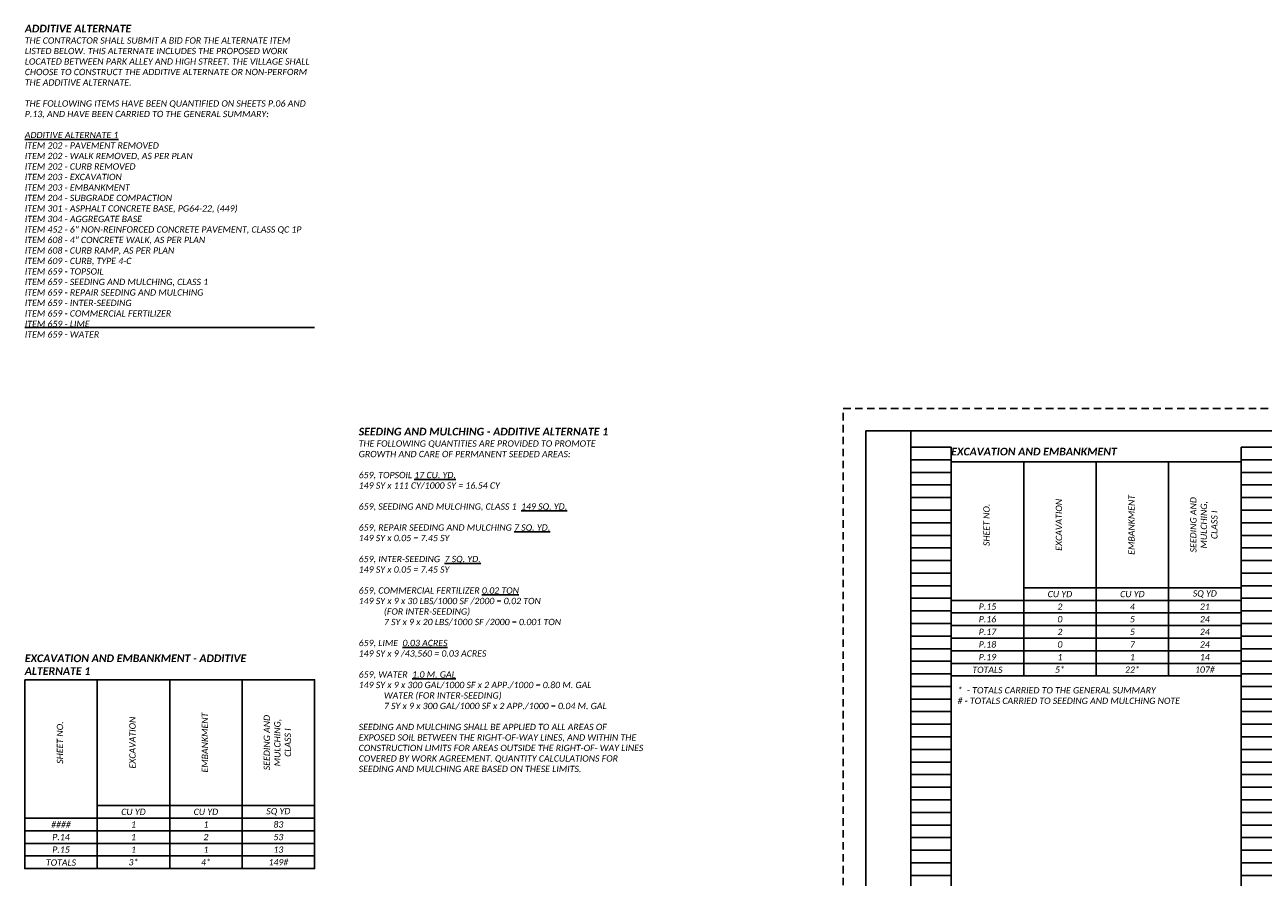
# Paper-space layout 'Layout1 (2)' of a CAD drawing. Header units: feet. Extents: x -18.2 to 43.1, y -7.4 to 30.5.
# Tile 2 of 4: x -18.2 to 9.3, y 11.6 to 30.5. Entities that reach past the tile are written whole.
import ezdxf

# ---------------------------------------------------------------- set-up
doc = ezdxf.new("R2010")
doc.units = ezdxf.units.FT
doc.header["$MEASUREMENT"] = 0
doc.linetypes.add('OhDOT_USTN3', pattern=[0.22, 0.165, -0.055])
for name, color, linetype in [('SH_Border', 7, 'Continuous'), ('SH_Cut_Line', 7, 'OhDOT_USTN3'), ('SH_Text', 7, 'Continuous'), ('SH_TextH', 4, 'Continuous'), ('SH_TextM', 7, 'Continuous')]:
    doc.layers.add(name, color=color, linetype=linetype)
doc.styles.add('Slanted Normal (0.125) Font 31', font='calibrii.ttf', dxfattribs={"height": 0.125})
doc.styles.add('Slanted Normal (0.14) Font 31', font='calibrii.ttf', dxfattribs={"height": 0.14})
doc.styles.add('Slanted Sub-Title (0.17) Font 31', font='calibrii.ttf', dxfattribs={"height": 0.17})
doc.styles.add('Slanted-Sub Title', font='calibrii.ttf', dxfattribs={"height": 0.17})

# ---------------------------------------------------------------- blocks, each defined once
blk = doc.blocks.new('4COL')
at = {"layer": 'Defpoints', "color": 3, "linetype": 'Continuous'}
for p, q in [((2, 0.98), (2, 21.14)), ((2, 21.14), (2.9, 21.14)), ((2.9, 0.98), (2.9, 21.14)), ((9.34, 0.98), (9.34, 21.14)), ((9.34, 21.14), (10.32, 21.14)), ((2, 20.86), (2.9, 20.86)), ((9.34, 20.86), (10.32, 20.86)), ((2, 20.58), (2.9, 20.58)), ((9.34, 20.58), (10.32, 20.58)), ((2, 20.3), (2.9, 20.3)), ((9.34, 20.3), (10.32, 20.3)), ((2, 20.02), (2.9, 20.02)), ((9.34, 20.02), (10.32, 20.02)), ((2, 19.74), (2.9, 19.74)), ((9.34, 19.74), (10.32, 19.74)), ((2, 19.46), (2.9, 19.46)), ((9.34, 19.46), (10.32, 19.46)), ((2, 19.18), (2.9, 19.18)), ((9.34, 19.18), (10.32, 19.18)), ((2, 18.9), (2.9, 18.9)), ((9.34, 18.9), (10.32, 18.9)), ((2, 18.62), (2.9, 18.62)), ((9.34, 18.62), (10.32, 18.62)), ((2, 18.34), (2.9, 18.34)), ((9.34, 18.34), (10.32, 18.34)), ((2, 18.06), (2.9, 18.06)), ((9.34, 18.06), (10.32, 18.06)), ((2, 17.78), (2.9, 17.78)), ((9.34, 17.78), (10.32, 17.78)), ((2, 17.5), (2.9, 17.5)), ((9.34, 17.5), (10.32, 17.5)), ((2, 17.22), (2.9, 17.22)), ((9.34, 17.22), (10.32, 17.22)), ((2, 16.94), (2.9, 16.94)), ((9.34, 16.94), (10.32, 16.94)), ((2, 16.66), (2.9, 16.66)), ((9.34, 16.66), (10.32, 16.66)), ((2, 16.38), (2.9, 16.38)), ((9.34, 16.38), (10.32, 16.38)), ((2, 16.1), (2.9, 16.1)), ((9.34, 16.1), (10.32, 16.1)), ((2, 15.82), (2.9, 15.82)), ((9.34, 15.82), (10.32, 15.82)), ((2, 15.54), (2.9, 15.54)), ((9.34, 15.54), (10.32, 15.54)), ((2, 15.26), (2.9, 15.26)), ((9.34, 15.26), (10.32, 15.26)), ((2, 14.98), (2.9, 14.98)), ((9.34, 14.98), (10.32, 14.98)), ((2, 14.7), (2.9, 14.7)), ((9.34, 14.7), (10.32, 14.7)), ((2, 14.42), (2.9, 14.42)), ((9.34, 14.42), (10.32, 14.42)), ((2, 14.14), (2.9, 14.14)), ((9.34, 14.14), (10.32, 14.14)), ((2, 13.86), (2.9, 13.86)), ((9.34, 13.86), (10.32, 13.86)), ((2, 13.58), (2.9, 13.58)), ((9.34, 13.58), (10.32, 13.58)), ((2, 13.3), (2.9, 13.3)), ((9.34, 13.3), (10.32, 13.3)), ((2, 13.02), (2.9, 13.02)), ((9.34, 13.02), (10.32, 13.02)), ((2, 12.74), (2.9, 12.74)), ((9.34, 12.74), (10.32, 12.74)), ((2, 12.46), (2.9, 12.46)), ((9.34, 12.46), (10.32, 12.46)), ((2, 12.18), (2.9, 12.18)), ((9.34, 12.18), (10.32, 12.18)), ((2, 11.9), (2.9, 11.9)), ((9.34, 11.9), (10.32, 11.9)), ((2, 11.62), (2.9, 11.62)), ((9.34, 11.62), (10.32, 11.62))]:
    blk.add_line(p, q, dxfattribs=at)

psp = doc.layouts.new('Layout1 (2)')

# ---------------------------------------------------------------- linework, layer by layer
at = {"layer": 'SH_Border'}
for points in [[(-18.188, 23.799), (-11.748, 23.799)], [(2.4, 20.813), (8.84, 20.813)], [(4.01, 20.813), (4.01, 16.054)], [(5.62, 20.813), (5.62, 16.054)], [(7.23, 20.813), (7.23, 16.054)], [(8.84, 18.014), (4.01, 18.014)], [(2.4, 17.734), (8.84, 17.734)], [(8.84, 17.454), (2.4, 17.454)], [(2.4, 17.174), (8.84, 17.174)], [(8.84, 16.894), (2.4, 16.894)], [(2.4, 16.614), (8.84, 16.614)], [(2.4, 16.334), (8.84, 16.334)], [(-16.578, 15.971), (-16.578, 11.772)], [(-14.968, 15.971), (-14.968, 11.772)], [(-13.358, 15.971), (-13.358, 11.772)], [(8.84, 16.054), (2.4, 16.054)], [(-11.748, 13.172), (-16.578, 13.172)], [(-18.188, 12.892), (-11.748, 12.892)], [(-11.748, 12.612), (-18.188, 12.612)], [(-18.188, 12.332), (-11.748, 12.332)], [(-11.748, 12.052), (-18.188, 12.052)], [(-18.188, 11.772), (-11.748, 11.772)]]:
    psp.add_lwpolyline(points, dxfattribs=at)
at = {"layer": 'SH_Border', "linetype": 'Continuous', "flags": 128}
psp.add_lwpolyline([(0.5, 21.5), (33.5, 21.5), (33.5, 0.5), (0.5, 0.5), (0.5, 21.5)], close=True, dxfattribs=at)
psp.add_lwpolyline([(1.5, 0.5), (1.5, 21.5)], dxfattribs=at)
at = {"layer": 'SH_Border'}
for points in [[(2.4, 20.813), (8.84, 20.813), (8.84, 16.054), (2.4, 16.054)], [(-18.188, 15.971), (-11.748, 15.971), (-11.748, 11.772), (-18.188, 11.772)]]:
    psp.add_lwpolyline(points, close=True, dxfattribs=at)
at = {"layer": 'SH_Cut_Line', "color": 7, "linetype": 'OhDOT_USTN3', "flags": 128}
psp.add_lwpolyline([(0, 0), (34, 0), (34, 22), (0, 22), (0, 0)], close=True, dxfattribs=at)

# ---------------------------------------------------------------- block references
at = {"layer": 'SH_Text'}
psp.add_blockref('4COL', (-0.5, 0), dxfattribs=at)

# ---------------------------------------------------------------- texts
at = {"layer": 'SH_Border', "char_height": 0.17, "width": 6.44, "attachment_point": 1, "style": 'Slanted Sub-Title (0.17) Font 31'}
for s, insert in [('{\\fCalibri|b1|i1|c0|p34;\\C4;ADDITIVE ALTERNATE}', (-18.188, 30.531)), ('{\\fCalibri|b1|i1|c0|p34;\\C4;SEEDING AND MULCHING - ADDITIVE ALTERNATE 1}', (-10.768, 21.571))]:
    psp.add_mtext(s, dxfattribs=dict(at, insert=insert))
at = {"layer": 'SH_Text', "char_height": 0.14, "attachment_point": 1, "style": 'Slanted Normal (0.14) Font 31'}
for s, insert, width in [('\\pxt7,r45;THE CONTRACTOR SHALL SUBMIT A BID FOR THE ALTERNATE ITEM LISTED BELOW. THIS ALTERNATE INCLUDES THE PROPOSED WORK LOCATED BETWEEN PARK ALLEY AND HIGH STREET. THE VILLAGE SHALL CHOOSE TO CONSTRUCT THE ADDITIVE ALTERNATE OR NON-PERFORM THE ADDITIVE ALTERNATE. \\P\\PTHE FOLLOWING ITEMS HAVE BEEN QUANTIFIED ON SHEETS P.06 AND P.13, AND HAVE BEEN CARRIED TO THE GENERAL SUMMARY:\\P\\P{\\LADDITIVE ALTERNATE 1\\P}ITEM 202 - PAVEMENT REMOVED\\PITEM 202 - WALK REMOVED, AS PER PLAN\\PITEM 202 - CURB REMOVED\\PITEM 203 - EXCAVATION \\PITEM 203 - EMBANKMENT\\PITEM 204 - SUBGRADE COMPACTION\\PITEM 301 - ASPHALT CONCRETE BASE, PG64-22, (449)\\PITEM 304 - AGGREGATE BASE\\PITEM 452 - 6" NON-REINFORCED CONCRETE PAVEMENT, CLASS QC 1P\\PITEM 608 - 4" CONCRETE WALK, AS PER PLAN\\PITEM 608 - CURB RAMP, AS PER PLAN\\PITEM 609 - CURB, TYPE 4-C\\PITEM 659 - TOPSOIL\\PITEM 659 - SEEDING AND MULCHING, CLASS 1\\PITEM 659 - REPAIR SEEDING AND MULCHING\\PITEM 659 - INTER-SEEDING\\PITEM 659 - COMMERCIAL FERTILIZER\\PITEM 659 - LIME\\PITEM 659 - WATER                                    \\P\\P\\P ', (-18.188, 30.251), 6.44), ('\\A1;THE FOLLOWING QUANTITIES ARE PROVIDED TO PROMOTE\\PGROWTH AND CARE OF PERMANENT SEEDED AREAS:{\\L\\P}\\P659, TOPSOIL {\\L17 CU. YD.\\P}149 SY x 111 CY/1000 SY = 16.54 CY{\\L\\P}\\P659, SEEDING AND MULCHING, CLASS 1  {\\L149 SQ. YD.\\P}\\P659, REPAIR SEEDING AND MULCHING {\\L7 SQ. YD.}\\P149 SY x 0.05 = 7.45 SY\\P\\P659, INTER-SEEDING  {\\L7 SQ. YD.\\P}149 SY x 0.05 = 7.45 SY\\P\\P659, COMMERCIAL FERTILIZER {\\L0.02 TON\\P}149 SY x 9 x 30 LBS/1000 SF /2000 = 0.02 TON\\P^I(FOR INTER-SEEDING)\\P^I7 SY x 9 x 20 LBS/1000 SF /2000 = 0.001 TON\\P\\P659, LIME  {\\L0.03 ACRES\\P}149 SY x 9 /43,560 = 0.03 ACRES\\P\\P659, WATER  {\\L1.0 M. GAL\\P}149 SY x 9 x 300 GAL/1000 SF x 2 APP./1000 = 0.80 M. GAL\\P^IWATER (FOR INTER-SEEDING)\\P^I7 SY x 9 x 300 GAL/1000 SF x 2 APP./1000 = 0.04 M. GAL\\P\\PSEEDING AND MULCHING SHALL BE APPLIED TO ALL AREAS OF\\PEXPOSED SOIL BETWEEN THE RIGHT-OF-WAY LINES, AND WITHIN THE CONSTRUCTION LIMITS FOR AREAS OUTSIDE THE RIGHT-OF- WAY LINES COVERED BY WORK AGREEMENT. QUANTITY CALCULATIONS FOR SEEDING AND MULCHING ARE BASED ON THESE LIMITS.', (-10.768, 21.291), 6.44), ('\\pxi-1.49231,l2.49231,t2.49231,r50;*^I- TOTALS CARRIED TO THE GENERAL SUMMARY\\P# - TOTALS CARRIED TO SEEDING AND MULCHING NOTE', (2.4, 15.805), 6.93314)]:
    psp.add_mtext(s, dxfattribs=dict(at, insert=insert, width=width))
at = {"layer": 'SH_TextH', "char_height": 0.17, "attachment_point": 1, "style": 'Slanted-Sub Title'}
for s, insert, width in [('{\\fCalibri|b1|i1|c0|p34;EXCAVATION AND EMBANKMENT }', (2.4, 21.127), 5.88495), ('{\\fCalibri|b1|i1|c0|p34;EXCAVATION AND EMBANKMENT - ADDITIVE ALTERNATE 1}', (-18.188, 16.531), 5.76632)]:
    psp.add_mtext(s, dxfattribs=dict(at, insert=insert, width=width))
at = {"layer": 'SH_TextM', "char_height": 0.14, "width": 1.61, "attachment_point": 5, "rotation": 90, "style": 'Slanted Normal (0.125) Font 31'}
for s, insert in [('{\\fCalibri|b0|i1|c0|p34;SHEET NO.}', (3.184, 19.413)), ('{\\fCalibri|b0|i1|c0|p34;EXCAVATION}', (4.794, 19.413)), ('{\\fCalibri|b0|i1|c0|p34;EMBANKMENT}', (6.404, 19.413)), ('{\\fCalibri|b0|i1|c0|p34;SEEDING AND MULCHING, CLASS I}', (8.014, 19.415)), ('{\\fCalibri|b0|i1|c0|p34;EMBANKMENT}', (-14.185, 14.572)), ('{\\fCalibri|b0|i1|c0|p34;SEEDING AND MULCHING, CLASS I}', (-12.575, 14.573)), ('{\\fCalibri|b0|i1|c0|p34;SHEET NO.}', (-17.405, 14.572)), ('{\\fCalibri|b0|i1|c0|p34;EXCAVATION}', (-15.795, 14.572))]:
    psp.add_mtext(s, dxfattribs=dict(at, insert=insert))
at = {"layer": 'SH_TextM', "char_height": 0.14, "width": 1.61, "attachment_point": 5, "style": 'Slanted Normal (0.125) Font 31'}
for s, insert in [('{\\fCalibri|b0|i1|c0|p34;CU YD}', (4.815, 17.874)), ('{\\fCalibri|b0|i1|c0|p34;CU YD}', (6.425, 17.874)), ('{\\fCalibri|b0|i1|c0|p34;SQ YD}', (8.035, 17.874)), ('P.15', (3.205, 17.594)), ('2', (4.815, 17.594)), ('4', (6.425, 17.594)), ('21', (8.035, 17.594)), ('P.16', (3.205, 17.314)), ('0', (4.815, 17.314)), ('5', (6.425, 17.314)), ('24', (8.035, 17.314)), ('P.17', (3.205, 17.034)), ('2', (4.815, 17.034)), ('5', (6.425, 17.034)), ('24', (8.035, 17.034)), ('P.18', (3.205, 16.754)), ('0', (4.815, 16.754)), ('7', (6.425, 16.754)), ('24', (8.035, 16.754)), ('P.19', (3.205, 16.474)), ('1', (4.815, 16.474)), ('1', (6.425, 16.474)), ('14', (8.035, 16.474)), ('TOTALS', (3.205, 16.19)), ('5*', (4.815, 16.194)), ('22*', (6.425, 16.194)), ('107#', (8.035, 16.194)), ('{\\fCalibri|b0|i1|c0|p34;CU YD}', (-15.773, 13.032)), ('{\\fCalibri|b0|i1|c0|p34;CU YD}', (-14.163, 13.032)), ('{\\fCalibri|b0|i1|c0|p34;SQ YD}', (-12.553, 13.032)), ('####', (-17.383, 12.752)), ('1', (-15.773, 12.752)), ('1', (-14.163, 12.752)), ('83', (-12.553, 12.752)), ('P.14', (-17.383, 12.472)), ('1', (-15.773, 12.472)), ('2', (-14.163, 12.472)), ('53', (-12.553, 12.472)), ('P.15', (-17.383, 12.192)), ('1', (-15.773, 12.192)), ('1', (-14.163, 12.192)), ('13', (-12.553, 12.192)), ('TOTALS', (-17.383, 11.905)), ('3*', (-15.773, 11.912)), ('4*', (-14.163, 11.912)), ('149#', (-12.553, 11.912))]:
    psp.add_mtext(s, dxfattribs=dict(at, insert=insert))

doc.saveas('drawing.dxf')
